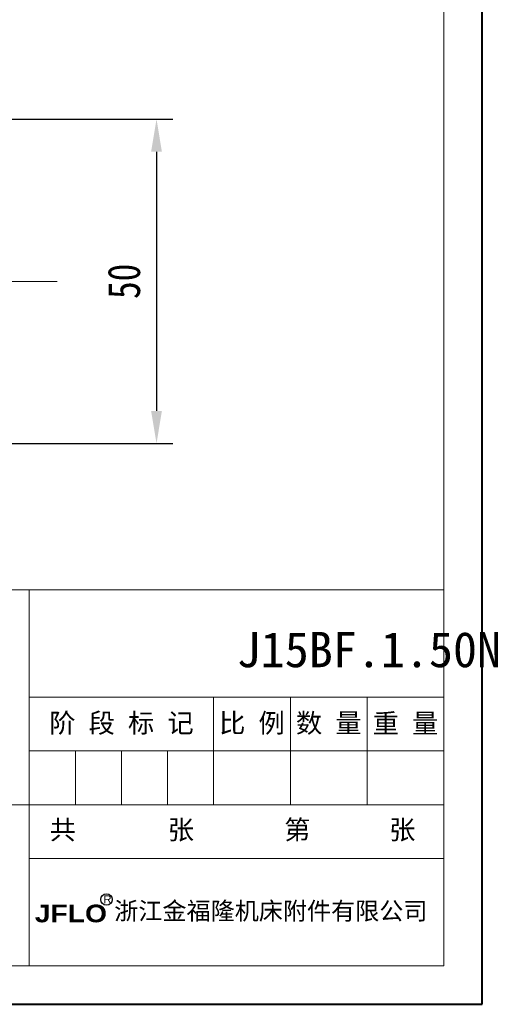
# Model space of a CAD drawing. Header units: millimetres. Extents: x 3455 to 3957, y 2 to 354.
# Tile 9 of 33: x 3881 to 3957, y 2 to 154. Entities that reach past the tile are written whole.
import ezdxf

# ---------------------------------------------------------------- set-up
doc = ezdxf.new("R2010")
doc.units = ezdxf.units.MM
for name, pattern in [('ACAD_ISO08W100', [36, 24, -3, 6, -3]), ('CENTER', [0.6, 0.375, -0.075, 0.075, -0.075]), ('CENTER2', [28.575, 19.05, -3.175, 3.175, -3.175])]:
    doc.linetypes.add(name, pattern=pattern)
for name, color, linetype, lineweight in [('中心线', 1, 'CENTER', 25), ('标注', 1, 'Continuous', 13), ('标注线', 7, 'Continuous', 15)]:
    doc.layers.add(name, color=color, linetype=linetype, lineweight=lineweight)
doc.styles.get("Standard").update_dxf_attribs({"font": '仿宋_GB2312.ttf', "width": 0.8})
doc.styles.add('样式 6', font='仿宋_GB2312.ttf')
doc.dimstyles.new('ISO-15', dxfattribs={"dimtxt": 5, "dimasz": 5, "dimexe": 2.5, "dimexo": 0.625, "dimgap": 2.5, "dimtad": 1, "dimdsep": 46, "dimtxsty": 'Standard', "dimcen": 2.5, "dimadec": 0, "dimazin": 0, "dimtfac": 1, "dimtmove": 0, "dimatfit": 3, "dimfxl": 0, "dimarcsym": 0})

# ---------------------------------------------------------------- blocks, each defined once
blk = doc.blocks.new('*D397')
at = {"color": 0, "lineweight": -2}
for p, q in [((3878.65, 138.97), (3904.67, 138.97)), ((3902.17, 133.97), (3902.17, 93.97)), ((3879.24, 88.97), (3904.67, 88.97))]:
    blk.add_line(p, q, dxfattribs=at)
at = {"color": 0, "lineweight": 9}
for points in [[(3901.33, 133.97), (3903, 133.97), (3902.17, 138.97)], [(3901.33, 93.97), (3903, 93.97), (3902.17, 88.97)]]:
    blk.add_solid(points, dxfattribs=at)
at = {"layer": 'Defpoints', "color": 0, "lineweight": 9}
for p in [(3878.02, 138.97), (3878.61, 88.97), (3902.17, 88.97)]:
    blk.add_point(p, dxfattribs=at)
at = {"color": 0, "lineweight": 9, "insert": (3897.17, 113.97), "char_height": 5, "attachment_point": 5, "rotation": 90}
blk.add_mtext('50', dxfattribs=at)

msp = doc.modelspace()

# ---------------------------------------------------------------- linework, layer by layer
at = {"color": 7, "lineweight": 40}
for p, q in [((3952.419, 2.429), (3952.419, 354.171)), ((3455.007, 2.429), (3952.419, 2.429))]:
    msp.add_line(p, q, dxfattribs=at)
at = {"color": 7, "lineweight": 13}
for p, q in [((3946.498, 8.351), (3946.498, 348.249)), ((3681.193, 66.382), (3946.498, 66.382)), ((3733.321, 8.351), (3946.498, 8.351))]:
    msp.add_line(p, q, dxfattribs=at)
at = {"color": 7, "lineweight": 15}
for p, q in [((3882.545, 8.351), (3882.545, 66.382)), ((3882.545, 49.802), (3946.498, 49.802)), ((3910.968, 33.221), (3910.968, 49.802)), ((3922.811, 33.221), (3922.811, 49.802)), ((3934.655, 33.221), (3934.655, 49.802)), ((3882.545, 41.512), (3946.498, 41.512)), ((3889.651, 33.221), (3889.651, 41.512)), ((3896.756, 33.221), (3896.756, 41.512)), ((3903.862, 33.221), (3903.862, 41.512)), ((3874.254, 33.221), (3946.498, 33.221)), ((3882.545, 24.931), (3946.498, 24.931))]:
    msp.add_line(p, q, dxfattribs=at)
at = {"layer": '中心线', "linetype": 'ACAD_ISO08W100', "lineweight": 13, "ltscale": 0.5}
msp.add_line((3886.853, 113.968), (3623.012, 113.968), dxfattribs=at)
at = {"layer": '标注', "color": 7, "lineweight": 30}
msp.add_circle((3894.447, 18.59), 0.891, dxfattribs=at)

# ---------------------------------------------------------------- texts
at = {"color": 7, "insert": (3914.531, 59.886), "char_height": 5.45106, "attachment_point": 1, "style": '样式 6'}
msp.add_mtext('J15BF.1.50N', dxfattribs=at)
at = {"color": 7, "linetype": 'CENTER2', "lineweight": 18, "char_height": 2.97331, "width": 32.1204, "attachment_point": 1, "style": '样式 6'}
for s, insert in [('{\\fSimSun|b0|i0|c134|p2;  共       张}', (3881.64, 30.85)), ('{\\fSimSun|b0|i0|c134|p2;  第      张}', (3917.815, 30.85))]:
    msp.add_mtext(s, dxfattribs=dict(at, insert=insert))
at = {"layer": '标注', "color": 7, "lineweight": 9, "attachment_point": 1, "style": '样式 6'}
for s, insert, char_height, width in [('{\\fArial|b0|i0|c0|p32;R}', (3893.991, 19.232), 1.22066, 0.87102), ('{\\fSimHei|b0|i0|c134|p2;浙江金福隆机床附件有限公司}', (3895.648, 18.196), 2.72469, 51.32651), ('{\\fArial Black|b0|i0|c0|p34;JFLO}', (3883.394, 17.809), 2.72469, 26.75694)]:
    msp.add_mtext(s, dxfattribs=dict(at, insert=insert, char_height=char_height, width=width))
at = {"layer": '标注线', "color": 7, "lineweight": 18, "char_height": 2.9733, "attachment_point": 5, "style": '样式 6'}
for s, insert, width in [('阶 段 标 记', (3896.756, 45.657), 28.42356), ('比 例', (3916.89, 45.657), 11.84315), ('数 量', (3928.733, 45.657), 11.84315), ('重 量', (3940.576, 45.657), 11.84315)]:
    msp.add_mtext(s, dxfattribs=dict(at, insert=insert, width=width))

# ---------------------------------------------------------------- dimensions: what is measured, and where the dimension line sits
at = {"color": 5, "lineweight": 9}
dim = msp.add_linear_dim(base=(3902.166, 88.968), p1=(3878.024, 138.968), p2=(3878.614, 88.968), angle=90, dimstyle='ISO-15', dxfattribs=at)
dim.commit()
dim.dimension.update_dxf_attribs({"geometry": '*D397', "text_midpoint": (3897.166, 113.968)})

doc.saveas('drawing.dxf')
